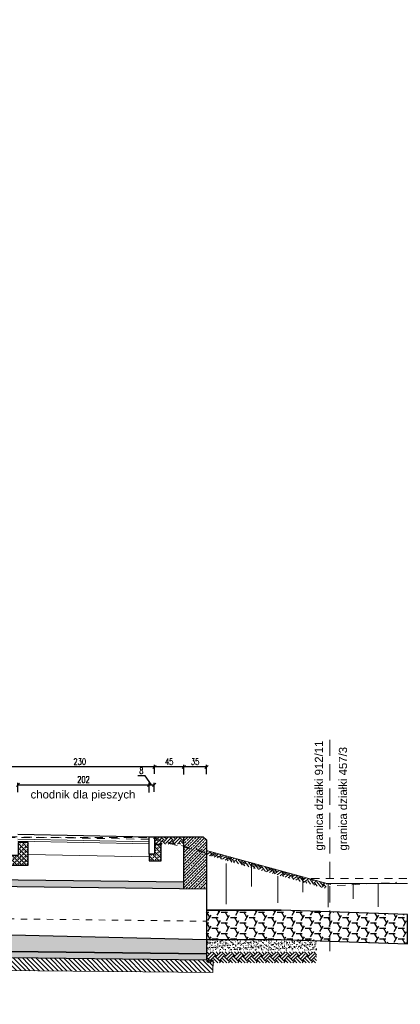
# Model space of a CAD drawing. Header units: metres. Extents: x 0 to 7483564, y 0 to 5680766.
# Tile 14 of 34: x 7482650 to 7482656, y 5680514 to 5680529. Entities that reach past the tile are written whole.
import ezdxf
from ezdxf import colors
from ezdxf.entities.mleader import LeaderData, LeaderLine
from ezdxf.math import Vec2, Vec3

# ---------------------------------------------------------------- set-up
doc = ezdxf.new("R2010")
doc.units = ezdxf.units.M
doc.header["$PDSIZE"] = 1
doc.linetypes.add('DGN Style 4', pattern=[0.051488, 0.025744, -0.012872, 0, -0.012872])
doc.linetypes.add('HIDDEN', pattern=[0.375, 0.25, -0.125])
for name, color, linetype, lineweight in [('_STYL_HATCH', 7, 'Continuous', 0), ('_STYL_JEZDNIA', 5, 'Continuous', 0), ('_STYL_KONS_CIENKIE', 5, 'Continuous', 0), ('_STYL_OPIS', 7, 'Continuous', 0), ('_STYL_PRZEPUST', 2, 'Continuous', 30), ('_STYL_TEREN', 4, 'Continuous', 0), ('BETASF1', 164, 'Continuous', 15), ('LAWY', 5, 'Continuous', 30), ('Osie', 7, 'DGN Style 4', 0)]:
    doc.layers.add(name, color=color, linetype=linetype, lineweight=lineweight)
for name, color, linetype in [('_STYL_OPISY', 7, 'Continuous'), ('_STYL_WYMIARY', 7, 'Continuous'), ('KRESK', 8, 'Continuous')]:
    doc.layers.add(name, color=color, linetype=linetype)
doc.styles.add('opis_1_50cm', font='arial.ttf', dxfattribs={"height": 12.5})
doc.styles.get("Standard").update_dxf_attribs({"font": 'romans.shx', "width": 0.75})
doc.dimstyles.new('1-50', dxfattribs={"dimscale": 0.05, "dimtxt": 2, "dimasz": 1, "dimexe": 0.625, "dimexo": 0.625, "dimtad": 1, "dimdec": 0, "dimlfac": 100, "dimzin": 1, "dimtxsty": 'Standard', "dimblk": 'OBLIQUE', "dimcen": 1, "dimclrd": 256, "dimclre": 256, "dimclrt": 4, "dimadec": 0, "dimazin": 0, "dimtfac": 1, "dimtdec": 0, "dimtmove": 1, "dimatfit": 2, "dimfxl": 0, "dimtzin": 1, "dimarcsym": 0})

# ---------------------------------------------------------------- blocks, each defined once
blk = doc.blocks.new('_Oblique')
at = {"color": 0, "linetype": 'ByBlock', "lineweight": -2}
blk.add_line((-0.5, -0.5), (0.5, 0.5), dxfattribs=at)
blk = doc.blocks.new('*D71')
at = {"layer": '_STYL_WYMIARY', "lineweight": -2, "transparency": 16777216}
for p, q in [((7482649.674, 5680517.721), (7482649.674, 5680517.849)), ((7482651.974, 5680517.817), (7482649.674, 5680517.817)), ((7482651.974, 5680517.718), (7482651.974, 5680517.849))]:
    blk.add_line(p, q, dxfattribs=at)
at = {"layer": 'Defpoints', "color": 0, "transparency": 16777216}
for p in [(7482649.674, 5680517.817), (7482649.674, 5680517.689), (7482651.974, 5680517.687)]:
    blk.add_point(p, dxfattribs=at)
at = {"layer": '_STYL_WYMIARY', "lineweight": -2, "transparency": 16777216, "xscale": 0.05, "yscale": 0.05, "zscale": 0.05, "rotation": 180}
blk.add_blockref('_Oblique', (7482649.674, 5680517.817), dxfattribs=at)
at = {"layer": '_STYL_WYMIARY', "lineweight": -2, "transparency": 16777216, "xscale": 0.05, "yscale": 0.05, "zscale": 0.05}
blk.add_blockref('_Oblique', (7482651.974, 5680517.817), dxfattribs=at)
at = {"layer": '_STYL_WYMIARY', "color": 4, "transparency": 16777216, "insert": (7482650.824, 5680517.899), "char_height": 0.1, "attachment_point": 5}
blk.add_mtext('230', dxfattribs=at)
blk = doc.blocks.new('*D72')
at = {"layer": '_STYL_WYMIARY', "lineweight": -2, "transparency": 16777216}
for p, q in [((7482651.974, 5680517.71), (7482651.974, 5680517.849)), ((7482652.424, 5680517.817), (7482651.974, 5680517.817)), ((7482652.424, 5680517.701), (7482652.424, 5680517.849))]:
    blk.add_line(p, q, dxfattribs=at)
at = {"layer": 'Defpoints', "color": 0, "transparency": 16777216}
for p in [(7482651.974, 5680517.817), (7482651.974, 5680517.678), (7482652.424, 5680517.67)]:
    blk.add_point(p, dxfattribs=at)
at = {"layer": '_STYL_WYMIARY', "lineweight": -2, "transparency": 16777216, "xscale": 0.05, "yscale": 0.05, "zscale": 0.05, "rotation": 180}
blk.add_blockref('_Oblique', (7482651.974, 5680517.817), dxfattribs=at)
at = {"layer": '_STYL_WYMIARY', "lineweight": -2, "transparency": 16777216, "xscale": 0.05, "yscale": 0.05, "zscale": 0.05}
blk.add_blockref('_Oblique', (7482652.424, 5680517.817), dxfattribs=at)
at = {"layer": '_STYL_WYMIARY', "color": 4, "transparency": 16777216, "insert": (7482652.199, 5680517.899), "char_height": 0.1, "attachment_point": 5}
blk.add_mtext('45', dxfattribs=at)
blk = doc.blocks.new('*D63')
at = {"layer": '_STYL_WYMIARY', "lineweight": -2, "transparency": 16777216}
for p, q in [((7482652.424, 5680517.71), (7482652.424, 5680517.849)), ((7482652.774, 5680517.817), (7482652.424, 5680517.817)), ((7482652.774, 5680517.707), (7482652.774, 5680517.849))]:
    blk.add_line(p, q, dxfattribs=at)
at = {"layer": 'Defpoints', "color": 0, "transparency": 16777216}
for p in [(7482652.424, 5680517.817), (7482652.424, 5680517.678), (7482652.774, 5680517.675)]:
    blk.add_point(p, dxfattribs=at)
at = {"layer": '_STYL_WYMIARY', "lineweight": -2, "transparency": 16777216, "xscale": 0.05, "yscale": 0.05, "zscale": 0.05, "rotation": 180}
blk.add_blockref('_Oblique', (7482652.424, 5680517.817), dxfattribs=at)
at = {"layer": '_STYL_WYMIARY', "lineweight": -2, "transparency": 16777216, "xscale": 0.05, "yscale": 0.05, "zscale": 0.05}
blk.add_blockref('_Oblique', (7482652.774, 5680517.817), dxfattribs=at)
at = {"layer": '_STYL_WYMIARY', "color": 4, "transparency": 16777216, "insert": (7482652.599, 5680517.899), "char_height": 0.1, "attachment_point": 5}
blk.add_mtext('35', dxfattribs=at)
blk = doc.blocks.new('*D66')
at = {"layer": '_STYL_WYMIARY', "lineweight": -2, "transparency": 16777216}
for p, q in [((7482649.874, 5680517.432), (7482649.874, 5680517.573)), ((7482649.874, 5680517.542), (7482651.89, 5680517.542)), ((7482651.89, 5680517.427), (7482651.89, 5680517.573))]:
    blk.add_line(p, q, dxfattribs=at)
at = {"layer": 'Defpoints', "color": 0, "transparency": 16777216}
for p in [(7482651.89, 5680517.542), (7482649.874, 5680517.401), (7482651.89, 5680517.396)]:
    blk.add_point(p, dxfattribs=at)
at = {"layer": '_STYL_WYMIARY', "lineweight": -2, "transparency": 16777216, "xscale": 0.05, "yscale": 0.05, "zscale": 0.05, "rotation": 180}
blk.add_blockref('_Oblique', (7482649.874, 5680517.542), dxfattribs=at)
at = {"layer": '_STYL_WYMIARY', "lineweight": -2, "transparency": 16777216, "xscale": 0.05, "yscale": 0.05, "zscale": 0.05}
blk.add_blockref('_Oblique', (7482651.89, 5680517.542), dxfattribs=at)
at = {"layer": '_STYL_WYMIARY', "color": 4, "transparency": 16777216, "insert": (7482650.882, 5680517.623), "char_height": 0.1, "attachment_point": 5}
blk.add_mtext('202', dxfattribs=at)
blk = doc.blocks.new('*D67')
at = {"layer": '_STYL_WYMIARY', "lineweight": -2, "transparency": 16777216}
for p, q in [((7482651.829, 5680517.679), (7482651.716, 5680517.679)), ((7482651.93, 5680517.542), (7482651.829, 5680517.679)), ((7482651.89, 5680517.432), (7482651.89, 5680517.573)), ((7482651.89, 5680517.542), (7482651.97, 5680517.542)), ((7482651.97, 5680517.434), (7482651.97, 5680517.573))]:
    blk.add_line(p, q, dxfattribs=at)
at = {"layer": 'Defpoints', "color": 0, "transparency": 16777216}
for p in [(7482651.97, 5680517.542), (7482651.89, 5680517.401), (7482651.97, 5680517.402)]:
    blk.add_point(p, dxfattribs=at)
at = {"layer": '_STYL_WYMIARY', "lineweight": -2, "transparency": 16777216, "xscale": 0.05, "yscale": 0.05, "zscale": 0.05, "rotation": 180}
blk.add_blockref('_Oblique', (7482651.89, 5680517.542), dxfattribs=at)
at = {"layer": '_STYL_WYMIARY', "lineweight": -2, "transparency": 16777216, "xscale": 0.05, "yscale": 0.05, "zscale": 0.05}
blk.add_blockref('_Oblique', (7482651.97, 5680517.542), dxfattribs=at)
at = {"layer": '_STYL_WYMIARY', "color": 4, "transparency": 16777216, "insert": (7482651.772, 5680517.76), "char_height": 0.1, "attachment_point": 5}
blk.add_mtext('8', dxfattribs=at)

msp = doc.modelspace()

# ---------------------------------------------------------------- hatches: boundary and pattern name
at = {"transparency": 33554559}
h = msp.add_hatch(dxfattribs=at)
h.set_pattern_fill('HONEY', color=256, scale=0.03)
h.set_pattern_definition([(0, (-71.50857, -14.30479), (0.142875, 0.08248891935), [0.09525, -0.1905]), (120, (-71.50857, -14.30479), (-0.1428749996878, 0.0824889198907), [0.09525, -0.1905]), (60, (-71.50857, -14.30479), (3.122e-10, 0.1649778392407), [-0.1905, 0.09525])])
edge = h.paths.add_edge_path()
edge.add_line((7482653.924, 5680515.618), (7482652.774, 5680515.618))
edge.add_line((7482652.774, 5680515.618), (7482652.774, 5680515.168))
edge.add_line((7482652.774, 5680515.168), (7482653.924, 5680515.168))
h = msp.add_hatch(dxfattribs=at)
h.set_pattern_fill('HONEY', color=256, scale=0.03)
h.set_pattern_definition([(0, (-70.35857, -14.30479), (0.142875, 0.08248891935), [0.09525, -0.1905]), (120, (-70.35857, -14.30479), (-0.1428749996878, 0.0824889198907), [0.09525, -0.1905]), (60, (-70.35857, -14.30479), (3.122e-10, 0.1649778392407), [-0.1905, 0.09525])])
edge = h.paths.add_edge_path()
edge.add_line((7482653.924, 5680515.168), (7482655.867, 5680515.1))
edge.add_line((7482655.867, 5680515.1), (7482655.867, 5680515.55))
edge.add_line((7482655.867, 5680515.55), (7482653.924, 5680515.618))
at = {"layer": '_STYL_HATCH', "transparency": 33554687}
h = msp.add_hatch(dxfattribs=at)
h.set_pattern_fill('EARTH', color=256, scale=0.4, angle=45)
h.set_pattern_definition([(45, (7482754.13844, 5680587.89757), (1e-17, 0.14142136), [0.1, -0.1]), (45, (7482754.11192, 5680587.92409), (1e-17, 0.14142136), [0.1, -0.1]), (45, (7482754.0854, 5680587.9506), (1e-17, 0.14142136), [0.1, -0.1]), (135, (7482754.0854, 5680587.96828), (-0.14142136, 3e-17), [0.1, -0.1]), (135, (7482754.11192, 5680587.9948), (-0.14142136, 3e-17), [0.1, -0.1]), (135, (7482754.13844, 5680588.02132), (-0.14142136, 3e-17), [0.1, -0.1])])
h.paths.add_polyline_path([(7482652.427, 5680516.633), (7482652.424, 5680516.746), (7482651.974, 5680516.746), (7482651.974, 5680516.633)])
h = msp.add_hatch(dxfattribs=at)
h.set_pattern_fill('ANSI33', color=256, scale=0.01)
h.set_pattern_definition([(45, (-9.96606, 165.021357), (-0.04490128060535, 0.04490128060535), []), (45, (-9.92116, 165.021357), (-0.04490128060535, 0.04490128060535), [0.03175, -0.015875])])
h.paths.add_polyline_path([(7482652.774, 5680516.696), (7482652.724, 5680516.746), (7482652.424, 5680516.746), (7482652.424, 5680515.951), (7482652.773, 5680515.946), (7482652.774, 5680516.546)])
h = msp.add_hatch(dxfattribs=at)
h.set_pattern_fill('EARTH', color=256, scale=0.4, angle=36.9081)
h.set_pattern_definition([(36.90814, (7482716.79836, 5680613.15526), (0.01990654, 0.14001332), [0.1, -0.1]), (36.90814, (7482716.77584, 5680613.18524), (0.01990654, 0.14001332), [0.1, -0.1]), (36.90814, (7482716.75332, 5680613.21523), (0.01990654, 0.14001332), [0.1, -0.1]), (126.90814, (7482716.75581, 5680613.23273), (-0.14001332, 0.01990654), [0.1, -0.1]), (126.90814, (7482716.78579, 5680613.25525), (-0.14001332, 0.01990654), [0.1, -0.1]), (126.90814, (7482716.81578, 5680613.27777), (-0.14001332, 0.01990654), [0.1, -0.1])])
h.paths.add_polyline_path([(7482652.774, 5680516.533), (7482652.774, 5680516.466), (7482654.606, 5680515.95), (7482654.631, 5680516.027)])
h = msp.add_hatch(dxfattribs=at)
h.set_pattern_fill('ANSI33', color=256, scale=0.01, angle=-0.9836)
h.set_pattern_definition([(44.01636460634, (-96423.44567, 129455.927446), (-0.04412385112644, 0.0456654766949), []), (44.01636460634, (-96423.400776, 129455.926675), (-0.04412385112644, 0.0456654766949), [0.03175, -0.015875])])
h.paths.add_polyline_path([(7482652.774, 5680516.047), (7482652.774, 5680515.986), (7482652.775, 5680516.047)])
h.paths.add_polyline_path([(7482641.374, 5680516.183), (7482641.374, 5680516.083), (7482652.424, 5680515.951), (7482652.424, 5680516.051)])
at = {"layer": '_STYL_HATCH', "transparency": 33554457}
h = msp.add_hatch(dxfattribs=at)
h.set_pattern_fill('AR-SAND', color=256, scale=0.03)
h.set_pattern_definition([(37.5, (7482759.66243, 5680586.340924), (-0.0018898, 0.057804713), [0, -0.0456, 0, -0.051, 0, -0.04875]), (7.5, (7482759.66243, 5680586.340924), (0.0530933, 0.08466438), [0, -0.0246, 0, -0.0411, 0, -0.01575]), (327.5, (7482759.62553, 5680586.340924), (0.093424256, 0.000169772), [0, -0.015, 0, -0.054, 0, -0.0705]), (317.5, (7482759.62553, 5680586.340924), (0.0901838, 0.026330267), [0, -0.0075, 0, -0.0354, 0, -0.0405])])
h.paths.add_polyline_path([(7482641.124, 5680515.446), (7482641.135, 5680515.086), (7482652.774, 5680514.947), (7482652.774, 5680515.168)])
at = {"layer": '_STYL_HATCH', "transparency": 33554687}
h = msp.add_hatch(dxfattribs=at)
h.set_pattern_fill('ANSI33', color=256, scale=0.01, angle=-0.9836)
h.set_pattern_definition([(44.01636460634, (-96423.458077, 129455.05743), (-0.04412385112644, 0.0456654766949), []), (44.01636460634, (-96423.41318, 129455.056657), (-0.04412385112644, 0.0456654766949), [0.03175, -0.015875])])
h.paths.add_polyline_path([(7482652.774, 5680514.947), (7482641.124, 5680515.086), (7482641.124, 5680514.986), (7482652.774, 5680514.847)])
at = {"layer": '_STYL_HATCH', "transparency": 33554457}
h = msp.add_hatch(dxfattribs=at)
h.set_pattern_fill('AR-SAND', color=256, scale=0.03)
h.set_pattern_definition([(37.5, (7482770.448985, 5680586.062516), (-0.0018898, 0.057804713), [0, -0.0456, 0, -0.051, 0, -0.04875]), (7.5, (7482770.448985, 5680586.062516), (0.0530933, 0.08466438), [0, -0.0246, 0, -0.0411, 0, -0.01575]), (327.5, (7482770.412085, 5680586.062516), (0.093424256, 0.000169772), [0, -0.015, 0, -0.054, 0, -0.0705]), (317.5, (7482770.412085, 5680586.062516), (0.0901838, 0.026330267), [0, -0.0075, 0, -0.0354, 0, -0.0405])])
h.paths.add_polyline_path([(7482654.47, 5680515.002), (7482654.47, 5680515.168), (7482652.774, 5680515.168), (7482652.774, 5680515.002)])
at = {"layer": '_STYL_HATCH', "transparency": 33554687}
h = msp.add_hatch(dxfattribs=at)
h.set_pattern_fill('ANSI31', color=256, scale=0.4, angle=89.7347)
h.set_pattern_definition([(134.734688, (7482758.64924, 5680585.53382), (-0.035518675, -0.035191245), [])])
h.paths.add_polyline_path([(7482641.024, 5680514.988), (7482652.874, 5680514.847), (7482652.873, 5680514.66), (7482641.023, 5680514.774)])
h = msp.add_hatch(dxfattribs=at)
h.set_pattern_fill('EARTH', color=256, scale=0.4, angle=45)
h.set_pattern_definition([(45, (7482754.94136, 5680586.12616), (1e-17, 0.14142136), [0.1, -0.1]), (45, (7482754.91485, 5680586.15268), (1e-17, 0.14142136), [0.1, -0.1]), (45, (7482754.88833, 5680586.1792), (1e-17, 0.14142136), [0.1, -0.1]), (135, (7482754.88833, 5680586.19687), (-0.14142136, 3e-17), [0.1, -0.1]), (135, (7482754.91485, 5680586.22339), (-0.14142136, 3e-17), [0.1, -0.1]), (135, (7482754.94136, 5680586.24991), (-0.14142136, 3e-17), [0.1, -0.1])])
h.paths.add_polyline_path([(7482654.468, 5680514.81), (7482654.468, 5680514.976), (7482652.775, 5680514.976), (7482652.775, 5680514.81)])
at = {"layer": 'KRESK', "linetype": 'Continuous'}
h = msp.add_hatch(dxfattribs=at)
h.set_pattern_fill('TRANS', color=256, scale=0.008, angle=315, style=0)
h.set_pattern_definition([(315, (7482681.923576, 5680502.85013), (0.035921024, 0.035921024), []), (315, (7482681.941537, 5680502.86809), (0.035921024, 0.035921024), [0.0254, -0.0254])])
h.paths.add_polyline_path([(7482650.031, 5680516.656), (7482649.879, 5680516.656), (7482649.879, 5680516.456), (7482649.629, 5680516.456), (7482649.629, 5680516.306), (7482650.031, 5680516.306)])
h = msp.add_hatch(dxfattribs=at)
h.set_pattern_fill('TRANS', color=256, scale=0.008, angle=315, style=0)
h.set_pattern_definition([(315, (-71.588573, -14.31185), (0.03592102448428, 0.03592102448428), []), (315, (-71.57061, -14.29389), (0.03592102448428, 0.03592102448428), [0.0254, -0.0254])])
h.paths.add_polyline_path([(7482651.974, 5680516.626), (7482651.974, 5680516.476), (7482651.894, 5680516.476), (7482651.894, 5680516.376), (7482652.074, 5680516.376), (7482652.074, 5680516.626)])

# ---------------------------------------------------------------- linework, layer by layer
for p, q in [((7482652.774, 5680515.618), (7482653.924, 5680515.618)), ((7482641.124, 5680515.446), (7482652.774, 5680515.168))]:
    msp.add_line(p, q)
for points in [[(7482653.924, 5680515.618), (7482652.774, 5680515.618), (7482652.774, 5680515.168), (7482653.924, 5680515.168)], [(7482653.924, 5680515.168), (7482655.867, 5680515.1), (7482655.867, 5680515.55), (7482653.924, 5680515.618)]]:
    msp.add_lwpolyline(points)
at = {"layer": '_STYL_HATCH', "color": 8, "linetype": 'HIDDEN', "lineweight": 0, "ltscale": 0.5, "flags": 128}
for points in [[(7482641.122, 5680516.161), (7482642.195, 5680516.565), (7482642.768, 5680516.635), (7482643.245, 5680516.665), (7482646.555, 5680516.715), (7482649.674, 5680516.665), (7482649.674, 5680516.745), (7482651.962, 5680516.705), (7482654.242, 5680516.105), (7482655.855, 5680516.102)], [(7482641.122, 5680516.092), (7482642.023, 5680516.575), (7482642.488, 5680516.675), (7482643.294, 5680516.665), (7482649.674, 5680516.675), (7482649.674, 5680516.736), (7482651.9, 5680516.735), (7482654.751, 5680515.995), (7482655.703, 5680516.045)]]:
    msp.add_lwpolyline(points, dxfattribs=at)
at = {"layer": '_STYL_JEZDNIA'}
for p, q in [((7482649.873, 5680516.706), (7482651.893, 5680516.666)), ((7482649.872, 5680516.676), (7482651.892, 5680516.636)), ((7482650.031, 5680516.474), (7482651.889, 5680516.436))]:
    msp.add_line(p, q, dxfattribs=at)
at = {"layer": '_STYL_KONS_CIENKIE'}
msp.add_lwpolyline([(7482641.024, 5680514.988), (7482652.874, 5680514.847), (7482652.873, 5680514.66), (7482641.023, 5680514.774)], close=True, dxfattribs=at)
at = {"layer": '_STYL_OPIS', "color": 90, "linetype": 'HIDDEN'}
msp.add_line((7482654.673, 5680514.986), (7482654.673, 5680518.283), dxfattribs=at)
at = {"layer": '_STYL_PRZEPUST'}
msp.add_line((7482652.774, 5680516.046), (7482652.774, 5680514.847), dxfattribs=at)
for points in [[(7482652.424, 5680515.951), (7482652.424, 5680516.746), (7482652.724, 5680516.746), (7482652.774, 5680516.696), (7482652.774, 5680515.946)], [(7482652.774, 5680514.947), (7482641.124, 5680515.086), (7482641.124, 5680516.086), (7482652.773, 5680515.946)]]:
    msp.add_lwpolyline(points, dxfattribs=at)
at = {"layer": '_STYL_PRZEPUST', "color": 3}
msp.add_lwpolyline([(7482641.374, 5680516.183), (7482652.424, 5680516.051)], dxfattribs=at)
at = {"layer": '_STYL_PRZEPUST'}
msp.add_lwpolyline([(7482641.124, 5680515.086), (7482652.774, 5680514.947), (7482652.774, 5680514.847), (7482641.124, 5680514.986)], close=True, dxfattribs=at)
at = {"layer": '_STYL_TEREN'}
for p, q in [((7482652.774, 5680516.533), (7482654.631, 5680516.027)), ((7482654.631, 5680516.027), (7482655.867, 5680516.027)), ((7482652.774, 5680515.168), (7482653.924, 5680515.168))]:
    msp.add_line(p, q, dxfattribs=at)
at = {"layer": '_STYL_TEREN', "color": 8}
for p, q in [((7482653.078, 5680516.334), (7482653.078, 5680515.708)), ((7482653.464, 5680516.345), (7482653.464, 5680515.978)), ((7482653.871, 5680516.141), (7482653.871, 5680515.729)), ((7482654.257, 5680516.129), (7482654.257, 5680515.896)), ((7482654.643, 5680516.027), (7482654.643, 5680515.663)), ((7482655.028, 5680516.027), (7482655.028, 5680515.789)), ((7482655.414, 5680516.027), (7482655.414, 5680515.666))]:
    msp.add_line(p, q, dxfattribs=at)
at = {"layer": '_STYL_TEREN', "flags": 128}
msp.add_lwpolyline([(7482653.924, 5680515.168), (7482655.867, 5680515.1)], dxfattribs=at)
at = {"layer": 'BETASF1', "color": 4, "lineweight": -3}
for p, q in [((7482649.874, 5680516.786), (7482651.894, 5680516.746)), ((7482651.974, 5680516.746), (7482652.424, 5680516.746))]:
    msp.add_line(p, q, dxfattribs=at)
at = {"layer": 'BETASF1', "color": 4, "lineweight": -3, "flags": 128}
msp.add_lwpolyline([(7482651.974, 5680516.746), (7482651.974, 5680516.746), (7482651.974, 5680516.476), (7482651.894, 5680516.476), (7482651.894, 5680516.746), (7482651.974, 5680516.746)], dxfattribs=at)
at = {"layer": 'LAWY'}
msp.add_lwpolyline([(7482649.629, 5680516.456), (7482649.629, 5680516.306), (7482650.031, 5680516.306), (7482650.031, 5680516.656), (7482649.879, 5680516.656), (7482649.879, 5680516.456)], close=True, dxfattribs=at)
at = {"layer": 'LAWY', "elevation": 0}
msp.add_lwpolyline([(7482651.974, 5680516.626), (7482651.974, 5680516.476), (7482651.894, 5680516.476), (7482651.894, 5680516.376), (7482652.074, 5680516.376), (7482652.074, 5680516.626), (7482651.974, 5680516.626)], close=True, dxfattribs=at)
at = {"layer": 'Osie', "color": 7, "ltscale": 3, "flags": 128}
msp.add_lwpolyline([(7482641.116, 5680515.586), (7482652.763, 5680515.447)], dxfattribs=at)

# ---------------------------------------------------------------- texts
at = {"style": 'opis_1_50cm'}
for s, rotation, p in [('granica działki 912/11', 90, (7482654.565, 5680516.533)), ('granica działki 457/3', 90, (7482654.935, 5680516.533)), ('chodnik dla pieszych', 0, (7482650.068, 5680517.333))]:
    msp.add_text(s, height=0.125, rotation=rotation, dxfattribs=at).set_placement(p)

# ---------------------------------------------------------------- dimensions: what is measured, and where the dimension line sits
at = {"layer": '_STYL_WYMIARY'}
for base, p1, p2, picture, middle in [((7482649.674, 5680517.817), (7482651.974, 5680517.687), (7482649.674, 5680517.689), '*D71', (7482650.824, 5680517.899)), ((7482651.974, 5680517.817), (7482652.424, 5680517.67), (7482651.974, 5680517.678), '*D72', (7482652.199, 5680517.899)), ((7482652.424, 5680517.817), (7482652.774, 5680517.675), (7482652.424, 5680517.678), '*D63', (7482652.599, 5680517.899))]:
    dim = msp.add_linear_dim(base=base, p1=p1, p2=p2, angle=180, dimstyle='1-50', dxfattribs=at)
    dim.commit()
    dim.dimension.update_dxf_attribs({"geometry": picture, "text_midpoint": middle})
dim = msp.add_linear_dim(base=(7482651.97, 5680517.542), p1=(7482651.89, 5680517.401), p2=(7482651.97, 5680517.402), dimstyle='1-50', dxfattribs=at)
dim.commit()
dim.dimension.update_dxf_attribs({"geometry": '*D67', "text_midpoint": (7482651.797, 5680517.679), "dimtype": 160})
dim = msp.add_linear_dim(base=(7482651.89, 5680517.542), p1=(7482649.874, 5680517.401), p2=(7482651.89, 5680517.396), dimstyle='1-50', dxfattribs=at)
dim.commit()
dim.dimension.update_dxf_attribs({"geometry": '*D66', "text_midpoint": (7482650.882, 5680517.623)})

# ---------------------------------------------------------------- leaders
at = {"layer": '_STYL_OPISY', "linetype": 'Continuous'}
ml = msp.add_multileader_mtext('Standard', dxfattribs=at)
ml.set_content('{\\fArial|b0|i0|c238|p34;\\W0.95;DW807}', color=256)
ml.set_leader_properties(linetype='Continuous')
ml.build(insert=Vec2(0, 0))
ml.multileader.update_dxf_attribs({"text_right_attachment_type": 6, "dogleg_length": 0.36, "arrow_head_size": 0.0933})
ctx = ml.context
ctx.base_point, ctx.char_height, ctx.arrow_head_size, ctx.landing_gap_size, ctx.plane_origin, ctx.plane_x_axis, ctx.plane_y_axis = Vec3(7483394.022, 5680542.596), 0.7776, 0.0933, 0.0467, Vec3(7483383.833, 5680546.235), Vec3(0.898072, 0.439848), Vec3(-0.439848, 0.898072)
ctx.right_attachment, ctx.text_align_type = 6, 2
notes = []
notes.append((ctx, [(0, (0, 0, 0), (0, 0), (1, 0), 1, [])]))
ctx.mtext.insert, ctx.mtext.text_direction, ctx.mtext.rotation, ctx.mtext.alignment, ctx.mtext.flow_direction = Vec3(7483396.867, 5680544.429), Vec3(0.898072, 0.439848), 0.455429, 3, 5
ml = msp.add_multileader_mtext('Standard', dxfattribs=at)
ml.set_content('{\\fArial|b0|i0|c238|p34;\\W0.95;GARWOLIN}', color=256)
ml.set_leader_properties(linetype='Continuous')
ml.build(insert=Vec2(0, 0))
ml.multileader.update_dxf_attribs({"text_right_attachment_type": 6, "dogleg_length": 0.36, "arrow_head_size": 0.072})
ctx = ml.context
ctx.base_point, ctx.char_height, ctx.arrow_head_size, ctx.landing_gap_size, ctx.plane_origin, ctx.plane_x_axis, ctx.plane_y_axis = Vec3(7483394.908, 5680540.608), 0.6, 0.072, 0.036, Vec3(7483387.091, 5680543.699), Vec3(0.91515, 0.403114), Vec3(-0.403114, 0.91515)
ctx.right_attachment, ctx.text_align_type = 6, 2
notes.append((ctx, [(0, (0, 0, 0), (0, 0), (1, 0), 1, [])]))
ctx.mtext.insert, ctx.mtext.text_direction, ctx.mtext.rotation, ctx.mtext.alignment, ctx.mtext.flow_direction = Vec3(7483398.687, 5680542.606), Vec3(0.91515, 0.403114), 0.414917, 3, 5
ml = msp.add_multileader_mtext('Standard', dxfattribs=at)
ml.set_content('{\\fArial|b0|i0|c238|p34;\\W0.95;MACIEJOWICE}', color=256)
ml.set_leader_properties(linetype='Continuous')
ml.build(insert=Vec2(0, 0))
ml.multileader.update_dxf_attribs({"text_right_attachment_type": 6, "dogleg_length": 0.36, "arrow_head_size": 0.072})
ctx = ml.context
ctx.base_point, ctx.char_height, ctx.arrow_head_size, ctx.landing_gap_size, ctx.plane_origin, ctx.plane_x_axis, ctx.plane_y_axis = Vec3(7483372.428, 5680533.152), 0.6, 0.072, 0.036, Vec3(7483379.467, 5680542.661), Vec3(0.919645, 0.392752), Vec3(-0.392752, 0.919645)
ctx.right_attachment = 6
notes.append((ctx, [(0, (0, 0, 0), (0, 0), (1, 0), 1, [])]))
ctx.mtext.insert, ctx.mtext.text_direction, ctx.mtext.rotation, ctx.mtext.flow_direction = Vec3(7483372.341, 5680533.447), Vec3(0.919645, 0.392752), 0.403622, 5
for ctx, leaders in notes:
    for number, flags, end, landing, length, lines in leaders:
        leader = LeaderData()
        leader.index, (leader.has_last_leader_line, leader.has_dogleg_vector, leader.attachment_direction) = number, flags
        leader.last_leader_point, leader.dogleg_vector, leader.dogleg_length = Vec3(end), Vec3(landing), length
        for number, points, colour, breaks in lines:
            line = LeaderLine()
            line.index, line.vertices, line.color, line.breaks = number, Vec3.list(points), colors.encode_raw_color(colour), breaks
            leader.lines.append(line)
        ctx.leaders.append(leader)

doc.saveas('drawing.dxf')
